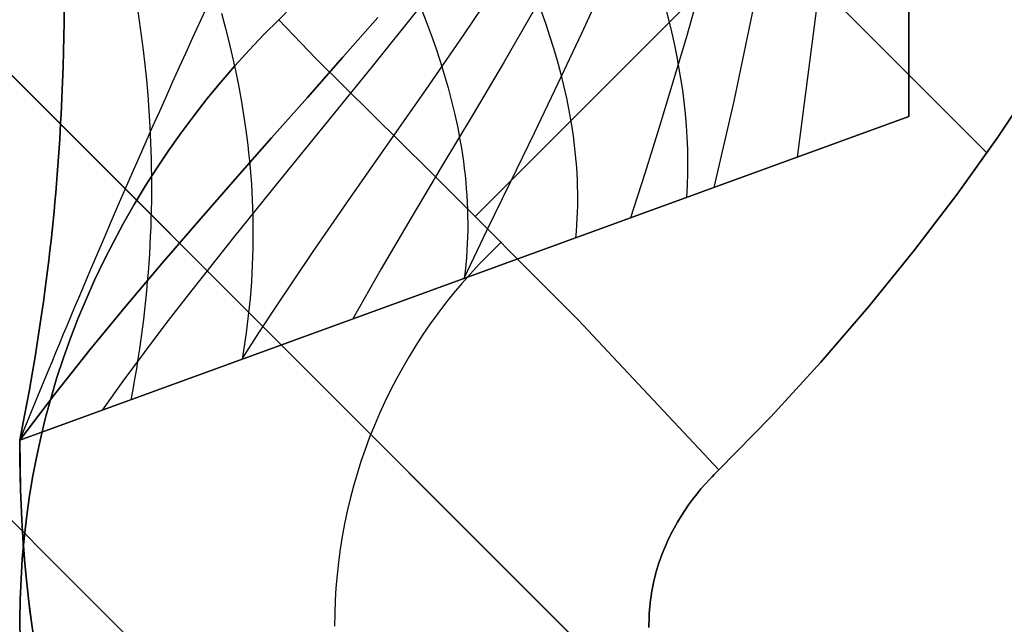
# Model space of a CAD drawing. Header units: millimetres. Extents: x -630 to 192, y -7 to 1615.
# Tile 5 of 249: x -619.11 to -616.77, y 16.38 to 17.82. Entities that reach past the tile are written whole.
import ezdxf

# ---------------------------------------------------------------- set-up
doc = ezdxf.new("R2010")
doc.units = ezdxf.units.MM
doc.header["$MEASUREMENT"] = 0
doc.layers.add('OVIDIO 160x80x72h', color=7, linetype='Continuous')

msp = doc.modelspace()

# ---------------------------------------------------------------- linework, layer by layer
at = {"layer": 'OVIDIO 160x80x72h', "extrusion": (0.8812084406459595, -0.2655070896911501, 0.3911235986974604)}
for points in [[(-115.7444025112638, 836.9467513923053), (-161.3641335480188, 896.1668691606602)], [(-161.3641335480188, 896.1668691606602), (-115.7444025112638, 836.9467513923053)]]:
    msp.add_lwpolyline(points, dxfattribs=at)
at = {"layer": 'OVIDIO 160x80x72h', "extrusion": (0.8811853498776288, -0.2655605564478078, 0.3911393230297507)}
for points in [[(-162.1254641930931, 895.6349041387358), (-115.8051837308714, 835.5166502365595)], [(-115.8051837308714, 835.5166502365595), (-162.1254641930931, 895.6349041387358)]]:
    msp.add_lwpolyline(points, dxfattribs=at)
at = {"layer": 'OVIDIO 160x80x72h', "extrusion": (-0.7039764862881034, 0.7098970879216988, 0.0215228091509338)}
msp.add_lwpolyline([(426.7216532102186, -10.110753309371), (426.7129980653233, -7.663481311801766), (426.6297835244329, 710.0797684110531)], dxfattribs=at)
at = {"layer": 'OVIDIO 160x80x72h', "extrusion": (-0.7039764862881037, 0.7098970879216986, 0.02152280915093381)}
msp.add_lwpolyline([(426.6297835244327, 710.0797684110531), (426.7129980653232, -7.663481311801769), (426.7216532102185, -10.110753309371)], dxfattribs=at)
at = {"layer": 'OVIDIO 160x80x72h', "extrusion": (0.0002316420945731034, 0.999884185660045, 0.01521714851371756)}
msp.add_lwpolyline([(619.1147395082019, 719.542825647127), (630.0775384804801, -0.5474496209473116)], dxfattribs=at)
at = {"layer": 'OVIDIO 160x80x72h', "extrusion": (0.0002316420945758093, 0.9998841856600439, 0.0152171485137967)}
msp.add_lwpolyline([(617.614795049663, 719.52581635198), (628.5776970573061, -0.5712267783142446)], dxfattribs=at)
at = {"layer": 'OVIDIO 160x80x72h', "extrusion": (0.9998841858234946, 0.0002316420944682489, -0.01521713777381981)}
for points in [[(27.12967704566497, -9.696551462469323), (16.16697537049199, 710.3868250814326)], [(16.16697537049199, 710.3868250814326), (27.12967704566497, -9.696551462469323)]]:
    msp.add_lwpolyline(points, dxfattribs=at)
at = {"layer": 'OVIDIO 160x80x72h'}
for points in [[(-595.8983301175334, -5.542165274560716), (-628.4245867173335, 26.98409132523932)], [(-628.4245867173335, 26.98409132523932), (-595.8983301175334, -5.542165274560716)], [(-596.4286602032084, -6.072495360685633), (-628.9549168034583, 26.45376123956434)], [(-601.3784076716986, -0.0620877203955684), (-622.9445091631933, 21.50401377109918)], [(-616.9930759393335, 19.09193487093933), (-616.9930759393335, 17.59193487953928)], [(-616.9930759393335, 17.59193487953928), (-616.9930759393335, 19.09193487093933)], [(-616.8069109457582, 17.50524927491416), (-617.9231220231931, 18.62146035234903)], [(-616.8927292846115, 18.48766574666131), (-618.0256384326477, 17.35475659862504)], [(-619.1114071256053, 16.82087987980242), (-616.9930759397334, 17.59193487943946)], [(-616.9930759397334, 17.59193487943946), (-619.1114071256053, 16.82087987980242)], [(-619.1114071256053, 16.82087987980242), (-619.1110592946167, 16.80936469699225)], [(-619.0773926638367, 16.34334832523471), (-619.0874029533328, 16.41545869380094), (-619.095636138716, 16.48755296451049), (-619.1021030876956, 16.55956709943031), (-619.1068176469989, 16.63143811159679), (-619.1097965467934, 16.70310423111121), (-619.1110592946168, 16.77450506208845), (-619.1110592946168, 16.80936469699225)], [(-619.1110592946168, 16.80936469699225), (-619.1110592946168, 16.77450506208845), (-619.1097965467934, 16.70310423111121), (-619.1068176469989, 16.63143811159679), (-619.1021030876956, 16.55956709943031), (-619.095636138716, 16.48755296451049), (-619.0874029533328, 16.41545869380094), (-619.0773926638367, 16.34334832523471)], [(-619.1109685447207, 16.82106013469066), (-619.1107924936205, 16.74829422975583), (-619.1088386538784, 16.6752194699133), (-619.1050849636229, 16.60189939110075), (-619.0995123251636, 16.52839908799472), (-619.0921047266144, 16.45478504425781), (-619.0828493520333, 16.3811249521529)]]:
    msp.add_lwpolyline(points, dxfattribs=at)
at = {"layer": 'OVIDIO 160x80x72h', "extrusion": (0.9998841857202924, 0.0002316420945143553, -0.01521714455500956)}
for points in [[(26.06926546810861, -9.712699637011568), (15.10656867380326, 710.3706769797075)], [(15.10656867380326, 710.3706769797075), (26.06926546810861, -9.712699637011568)]]:
    msp.add_lwpolyline(points, dxfattribs=at)
at = {"layer": 'OVIDIO 160x80x72h', "extrusion": (1, 0, 0)}
for points in [[(17.59193487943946, 719.8661611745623), (19.09193487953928, 719.8661606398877)], [(19.09193487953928, 719.8661606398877), (17.59193487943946, 719.8661611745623)]]:
    msp.add_lwpolyline(points, dxfattribs=at)
at = {"layer": 'OVIDIO 160x80x72h', "extrusion": (0.01521917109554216, -0.01521895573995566, 0.9997683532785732)}
msp.add_lwpolyline([(-629.4109571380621, 28.60116251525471), (-628.3503437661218, 27.54080983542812)], dxfattribs=at)
at = {"layer": 'OVIDIO 160x80x72h', "extrusion": (-1.59187059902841e-08, 0, 0.9999999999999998)}
for points in [[(-616.9930644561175, 17.59193487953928), (-619.1110809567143, 16.82097789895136)], [(-619.1110809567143, 16.82097789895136), (-616.9930644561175, 17.59193487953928)]]:
    msp.add_lwpolyline(points, dxfattribs=at)
at = {"layer": 'OVIDIO 160x80x72h', "extrusion": (0.01837189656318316, -0.007607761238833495, 0.9998022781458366)}
msp.add_lwpolyline([(-220.9700150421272, 592.6259199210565), (-220.9700150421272, 591.1262180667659)], dxfattribs=at)
at = {"layer": 'OVIDIO 160x80x72h', "extrusion": (0, 0.9999999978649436, -6.534609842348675e-05)}
for points in [[(619.1114071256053, 719.8672588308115), (619.1110924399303, 721.367258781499)], [(619.1110924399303, 721.367258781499), (619.1114071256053, 719.8672588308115)]]:
    msp.add_lwpolyline(points, dxfattribs=at)
at = {"layer": 'OVIDIO 160x80x72h', "extrusion": (0, 1.521589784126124e-08, 0.9999999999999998)}
for points in [[(-619.1110924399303, 16.82096692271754), (-619.1097954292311, 16.70309328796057), (-619.106815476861, 16.63142725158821), (-619.1020999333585, 16.55955636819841), (-619.0956320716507, 16.48754240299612), (-619.0873980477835, 16.41544833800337), (-619.0773869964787, 16.34333820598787), (-619.0655911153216, 16.27127691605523), (-619.0520057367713, 16.19933007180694), (-619.0366293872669, 16.12756378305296), (-619.019463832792, 16.05604447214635), (-619.0005141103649, 15.98483867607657), (-618.9797885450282, 15.91401284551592), (-618.9572987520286, 15.8436331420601), (-618.9330596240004, 15.77376523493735), (-618.9070893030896, 15.7044740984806), (-618.8794091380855, 15.63582381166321), (-618.8500436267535, 15.56787736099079), (-618.8190203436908, 15.50069644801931), (-618.7863698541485, 15.43434130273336), (-618.7521256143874, 15.36887050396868), (-618.7163238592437, 15.30434080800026), (-618.6790034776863, 15.24080698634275), (-618.6402058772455, 15.17832167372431), (-618.5999748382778, 15.11693522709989), (-618.5583563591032, 15.05669559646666), (-618.5153984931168, 14.99764820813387), (-618.4711511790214, 14.93983586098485), (-618.4256660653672, 14.88329863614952), (-618.3789963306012, 14.82807382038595), (-618.331196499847, 14.77419584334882), (-618.2823222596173, 14.72169622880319), (-618.2324302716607, 14.67060355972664)], [(-618.2324302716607, 14.67060355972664), (-618.2823222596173, 14.72169622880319), (-618.331196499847, 14.77419584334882), (-618.3789963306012, 14.82807382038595), (-618.4256660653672, 14.88329863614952), (-618.4711511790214, 14.93983586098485), (-618.5153984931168, 14.99764820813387), (-618.5583563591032, 15.05669559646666), (-618.5999748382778, 15.11693522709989), (-618.6402058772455, 15.17832167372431), (-618.6790034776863, 15.24080698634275), (-618.7163238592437, 15.30434080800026), (-618.7521256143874, 15.36887050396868), (-618.7863698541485, 15.43434130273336), (-618.8190203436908, 15.50069644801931), (-618.8500436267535, 15.56787736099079), (-618.8794091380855, 15.63582381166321), (-618.9070893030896, 15.7044740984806), (-618.9330596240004, 15.77376523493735), (-618.9572987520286, 15.8436331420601), (-618.9797885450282, 15.91401284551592), (-619.0005141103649, 15.98483867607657), (-619.019463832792, 16.05604447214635), (-619.0366293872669, 16.12756378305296), (-619.0520057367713, 16.19933007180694), (-619.0655911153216, 16.27127691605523), (-619.0773869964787, 16.34333820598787), (-619.0873980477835, 16.41544833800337), (-619.0956320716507, 16.48754240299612), (-619.1020999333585, 16.55955636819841), (-619.106815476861, 16.63142725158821), (-619.1097954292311, 16.70309328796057), (-619.1110592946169, 16.77449408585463), (-619.1110924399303, 16.82096692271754)]]:
    msp.add_lwpolyline(points, dxfattribs=at)
at = {"layer": 'OVIDIO 160x80x72h'}
for points in [[(-617.3028470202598, 19.09198003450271, 719.7594953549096), (-617.3020779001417, 19.04025603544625, 719.7608054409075), (-617.3024462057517, 18.98807141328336, 719.7625739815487), (-617.3039144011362, 18.93545484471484, 719.7647681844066), (-617.3064449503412, 18.88243500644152, 719.7673552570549), (-617.3100003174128, 18.82904057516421, 719.770302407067), (-617.3145429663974, 18.77530022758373, 719.7735768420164), (-617.3264399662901, 18.66689649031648, 719.7809763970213), (-617.3418356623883, 18.55745320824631, 719.7892915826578), (-617.360429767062, 18.44719979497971, 719.798260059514), (-617.38192199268, 18.3363656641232, 719.807619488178), (-617.4060120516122, 18.2251802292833, 719.817107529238), (-617.4323996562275, 18.11387290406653, 719.826461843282), (-617.4607845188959, 18.00267310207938, 719.8354200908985), (-617.5223448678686, 17.78151372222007, 719.8510990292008), (-617.5882907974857, 17.56353739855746, 719.86204562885), (-617.6221576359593, 17.45631641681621, 719.8650884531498), (-617.6562200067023, 17.35057943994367, 719.866161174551)], [(-617.2188211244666, 19.09196307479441, 719.8129538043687), (-617.2203315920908, 18.99171027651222, 719.8133934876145), (-617.224207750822, 18.89008515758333, 719.814965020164), (-617.230326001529, 18.78726558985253, 719.8175083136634), (-617.2385627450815, 18.68342944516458, 719.820863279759), (-617.2487943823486, 18.57875459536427, 719.8248698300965), (-617.2608973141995, 18.47341891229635, 719.8293678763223), (-617.2902226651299, 18.26147653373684, 719.8391981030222), (-617.3255500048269, 18.04902528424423, 719.8490732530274), (-617.3658905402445, 17.8374881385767, 719.8577126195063), (-617.4102554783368, 17.62828807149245, 719.8638354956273), (-617.457656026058, 17.42284805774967, 719.8661611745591)], [(-617.1257914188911, 19.09194916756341, 719.8485717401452), (-617.1301935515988, 18.8968045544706, 719.8488360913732), (-617.1385834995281, 18.69863437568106, 719.8505979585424), (-617.1663571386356, 18.29672021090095, 719.8567245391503), (-617.2071729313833, 17.89321245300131, 719.8631720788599), (-617.2590914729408, 17.49511688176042, 719.8661611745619)], [(-618.4944476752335, 17.82222020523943, 719.8802274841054), (-618.4618132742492, 17.85511597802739, 719.8797770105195), (-618.4296034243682, 17.88852431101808, 719.8785574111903), (-618.3668339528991, 17.95643183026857, 719.8746017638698), (-618.3068924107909, 18.02504910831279, 719.8699423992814), (-618.2505319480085, 18.09348249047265, 719.8661611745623), (-618.2238996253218, 18.12738616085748, 719.8650447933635), (-618.1982628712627, 18.16111998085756, 719.8644447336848), (-618.1735336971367, 18.19478348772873, 719.8642623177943), (-618.149624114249, 18.22847621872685, 719.8643988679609), (-618.1039117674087, 18.29634750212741, 719.8652341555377), (-618.0604219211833, 18.36553012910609, 719.8661611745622), (-618.0186193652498, 18.43665019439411, 719.8665654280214), (-617.9786436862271, 18.50965297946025, 719.8665321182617), (-617.9408031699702, 18.5843135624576, 719.8663213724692), (-617.9054061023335, 18.6604070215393, 719.8661933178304)], [(-617.9054061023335, 18.6604070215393, 719.8661933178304), (-617.9408031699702, 18.5843135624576, 719.8663213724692), (-617.9786436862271, 18.50965297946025, 719.8665321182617), (-618.0186193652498, 18.43665019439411, 719.8665654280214), (-618.0604219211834, 18.36553012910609, 719.8661611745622), (-618.1039117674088, 18.29634750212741, 719.8652341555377), (-618.149624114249, 18.22847621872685, 719.8643988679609), (-618.1735336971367, 18.19478348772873, 719.8642623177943), (-618.1982628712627, 18.16111998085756, 719.8644447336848), (-618.2238996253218, 18.12738616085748, 719.8650447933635), (-618.2505319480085, 18.09348249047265, 719.8661611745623), (-618.3068924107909, 18.02504910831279, 719.8699423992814), (-618.3668339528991, 17.95643183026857, 719.8746017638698), (-618.4296034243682, 17.88852431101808, 719.8785574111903), (-618.4618132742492, 17.85511597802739, 719.8797770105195), (-618.4944476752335, 17.82222020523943, 719.8802274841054)], [(-616.3049487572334, 18.38740280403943, 719.8662046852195), (-616.3720192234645, 18.24273936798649, 719.8661410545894), (-616.4440699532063, 18.09953260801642, 719.8660313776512), (-616.5210304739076, 17.95784626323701, 719.8659974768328), (-616.6028303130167, 17.81774407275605, 719.8661611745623), (-616.6894554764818, 17.67924942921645, 719.8665651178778), (-616.7811178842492, 17.54222433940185, 719.8669352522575), (-616.8780859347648, 17.40649046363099, 719.8669183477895), (-616.9806280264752, 17.27186946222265, 719.8661611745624), (-617.0889099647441, 17.13832630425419, 719.8644864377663), (-617.2026871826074, 17.00639919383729, 719.8624205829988), (-617.3216125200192, 16.87676964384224, 719.8606659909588), (-617.4453388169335, 16.75011916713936, 719.8599250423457)], [(-617.4453388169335, 16.75011916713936, 719.8599250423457), (-617.3216125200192, 16.87676964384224, 719.8606659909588), (-617.2026871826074, 17.00639919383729, 719.8624205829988), (-617.0889099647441, 17.13832630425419, 719.8644864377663), (-616.9806280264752, 17.27186946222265, 719.8661611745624), (-616.8780859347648, 17.40649046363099, 719.8669183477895), (-616.781117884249, 17.54222433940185, 719.8669352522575), (-616.6894554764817, 17.67924942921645, 719.8665651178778), (-616.6028303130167, 17.81774407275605, 719.8661611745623), (-616.5210304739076, 17.95784626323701, 719.8659974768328), (-616.4440699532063, 18.09953260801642, 719.8660313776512), (-616.3720192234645, 18.24273936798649, 719.8661410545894), (-616.3049487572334, 18.38740280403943, 719.8662046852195)], [(-617.9664504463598, 17.91675651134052, 719.7639664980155), (-618.0540227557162, 17.78604363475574, 719.7907463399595), (-618.1438995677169, 17.65569606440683, 719.8135582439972), (-618.2347949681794, 17.52582500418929, 719.8323468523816), (-618.3254230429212, 17.3965416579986, 719.8470568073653), (-618.4144978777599, 17.26795722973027, 719.857632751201), (-618.5007335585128, 17.14018292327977, 719.864019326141), (-618.5423848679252, 17.07663431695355, 719.8656243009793), (-618.5828441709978, 17.0133299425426, 719.8661611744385)], [(-617.7178145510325, 17.90918922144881, 719.80995915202), (-617.7726262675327, 17.78924191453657, 719.8257431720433), (-617.8289614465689, 17.67004585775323, 719.839404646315), (-617.8860105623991, 17.55186449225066, 719.8506103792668), (-617.9429640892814, 17.43496125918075, 719.8590271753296), (-617.999012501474, 17.31959959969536, 719.864321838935), (-618.0533462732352, 17.20604295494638, 719.8661611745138)], [(-618.669291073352, 17.84393960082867, 720.1094206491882), (-618.7002033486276, 17.77714562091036, 720.1759210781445), (-618.7157534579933, 17.7432584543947, 720.2079518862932), (-618.7313778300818, 17.70901532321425, 720.2391115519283), (-618.7470851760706, 17.67439434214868, 720.2693564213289), (-618.7628842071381, 17.63937362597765, 720.2986428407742), (-618.7787836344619, 17.60393128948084, 720.3269271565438), (-618.7947921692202, 17.56804544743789, 720.3541657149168), (-618.8109185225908, 17.53169421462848, 720.3803148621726), (-618.8271714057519, 17.49485570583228, 720.4053309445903), (-618.8435595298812, 17.45750803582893, 720.4291703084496), (-618.8600916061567, 17.41962931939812, 720.4517893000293), (-618.8767763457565, 17.3811976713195, 720.4731442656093), (-618.8936224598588, 17.34219120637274, 720.4931915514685), (-618.9106386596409, 17.30258803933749, 720.5118875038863), (-618.9278336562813, 17.26236628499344, 720.5291884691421), (-618.9452161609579, 17.22150405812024, 720.5450507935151), (-618.9627948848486, 17.17997947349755, 720.5594308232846), (-618.9716605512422, 17.15896195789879, 720.5660513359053), (-618.9805785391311, 17.13777064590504, 720.57228490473), (-618.9895499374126, 17.11640280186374, 720.5781260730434), (-618.9985758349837, 17.09485569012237, 720.5835693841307), (-619.0076573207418, 17.07312657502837, 720.5886093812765), (-619.0167954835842, 17.05121272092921, 720.5932406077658), (-619.0259914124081, 17.02911139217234, 720.5974576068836), (-619.0352461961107, 17.00681985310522, 720.6012549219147), (-619.0445609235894, 16.98433536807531, 720.604627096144), (-619.0539366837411, 16.96165520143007, 720.6075686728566), (-619.0633745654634, 16.93877661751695, 720.6100741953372), (-619.0728756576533, 16.91569688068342, 720.612138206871), (-619.0824410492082, 16.89241325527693, 720.6137552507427), (-619.0920718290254, 16.86892300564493, 720.6149198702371), (-619.1017690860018, 16.8452233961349, 720.6156266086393), (-619.1115339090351, 16.82131169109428, 720.6158700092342)], [(-619.1110924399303, 16.82097789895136, 721.366161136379), (-619.1053103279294, 16.85046518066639, 721.3657482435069), (-619.09974688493, 16.87956587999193, 721.3645166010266), (-619.0943977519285, 16.9082847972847, 721.362476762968), (-619.0892585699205, 16.93662673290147, 721.3596392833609), (-619.084324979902, 16.96459648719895, 721.3560147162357), (-619.0795926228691, 16.99219886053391, 721.3516136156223), (-619.0750571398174, 17.01943865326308, 721.3464465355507), (-619.0707141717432, 17.04632066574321, 721.3405240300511), (-619.0665593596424, 17.07284969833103, 721.3338566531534), (-619.0625883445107, 17.09903055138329, 721.3264549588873), (-619.0587967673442, 17.12486802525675, 721.3183295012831), (-619.055180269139, 17.15036692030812, 721.309490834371), (-619.0517344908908, 17.17553203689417, 721.2999495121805), (-619.0484550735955, 17.20036817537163, 721.2897160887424), (-619.0453376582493, 17.22488013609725, 721.278801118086), (-619.0423778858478, 17.24907271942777, 721.2672151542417), (-619.0395713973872, 17.27295072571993, 721.2549687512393), (-619.0369138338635, 17.29651895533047, 721.242072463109), (-619.0344008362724, 17.31978220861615, 721.2285368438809), (-619.03202804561, 17.34274528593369, 721.2143724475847), (-619.0297911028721, 17.36541298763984, 721.1995898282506), (-619.0276856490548, 17.38779011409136, 721.1841995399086), (-619.0257073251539, 17.40988146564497, 721.1682121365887), (-619.0238517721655, 17.43169184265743, 721.1516381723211), (-619.0221146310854, 17.45322604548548, 721.1344882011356), (-619.0204915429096, 17.47448887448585, 721.1167727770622), (-619.0189781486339, 17.4954851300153, 721.0985024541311), (-619.0175700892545, 17.51621961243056, 721.0796877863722), (-619.0162630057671, 17.53669712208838, 721.0603393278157), (-619.0150525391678, 17.55692245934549, 721.0404676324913), (-619.0139343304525, 17.57690042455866, 721.0200832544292), (-619.0129040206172, 17.59663581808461, 720.9991967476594), (-619.0110896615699, 17.63539809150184, 720.9559595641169), (-619.0095745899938, 17.67324768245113, 720.9108405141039), (-619.0083239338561, 17.71022299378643, 720.8639240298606), (-619.0073028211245, 17.74636242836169, 720.815294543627), (-619.0064763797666, 17.78170438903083, 720.7650364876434), (-619.0058097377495, 17.81628727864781, 720.71323429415), (-619.0052680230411, 17.85014950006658, 720.6599723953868)], [(-619.0052680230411, 17.85014950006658, 720.6599723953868), (-619.0058097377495, 17.81628727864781, 720.71323429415), (-619.0064763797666, 17.78170438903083, 720.7650364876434), (-619.0073028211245, 17.74636242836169, 720.815294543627), (-619.0083239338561, 17.71022299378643, 720.8639240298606), (-619.0095745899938, 17.67324768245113, 720.9108405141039), (-619.0110896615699, 17.63539809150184, 720.9559595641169), (-619.0129040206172, 17.59663581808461, 720.9991967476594), (-619.0139343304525, 17.57690042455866, 721.0200832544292), (-619.0150525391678, 17.55692245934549, 721.0404676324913), (-619.0162630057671, 17.53669712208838, 721.0603393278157), (-619.0175700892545, 17.51621961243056, 721.0796877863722), (-619.0189781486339, 17.4954851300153, 721.0985024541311), (-619.0204915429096, 17.47448887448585, 721.1167727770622), (-619.0221146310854, 17.45322604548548, 721.1344882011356), (-619.0238517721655, 17.43169184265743, 721.1516381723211), (-619.0257073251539, 17.40988146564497, 721.1682121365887), (-619.0276856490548, 17.38779011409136, 721.1841995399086), (-619.0297911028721, 17.36541298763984, 721.1995898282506), (-619.03202804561, 17.34274528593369, 721.2143724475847), (-619.0344008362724, 17.31978220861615, 721.2285368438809), (-619.0369138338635, 17.29651895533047, 721.242072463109), (-619.0395713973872, 17.27295072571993, 721.2549687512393), (-619.0423778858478, 17.24907271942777, 721.2672151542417), (-619.0453376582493, 17.22488013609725, 721.278801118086), (-619.0484550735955, 17.20036817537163, 721.2897160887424), (-619.0517344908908, 17.17553203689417, 721.2999495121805), (-619.055180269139, 17.15036692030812, 721.309490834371), (-619.0587967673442, 17.12486802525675, 721.3183295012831), (-619.0625883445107, 17.09903055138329, 721.3264549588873), (-619.0665593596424, 17.07284969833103, 721.3338566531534), (-619.0707141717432, 17.04632066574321, 721.3405240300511), (-619.0750571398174, 17.01943865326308, 721.3464465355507), (-619.0795926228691, 16.99219886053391, 721.3516136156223), (-619.084324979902, 16.96459648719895, 721.3560147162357), (-619.0892585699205, 16.93662673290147, 721.3596392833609), (-619.0943977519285, 16.9082847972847, 721.362476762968), (-619.09974688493, 16.87956587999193, 721.3645166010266), (-619.1053103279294, 16.85046518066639, 721.3657482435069), (-619.1110924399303, 16.82097789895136, 721.366161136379)], [(-618.1632346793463, 17.84651451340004, 719.7363243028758), (-618.271724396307, 17.71094200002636, 719.7706986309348), (-618.3818953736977, 17.57534513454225, 719.7998172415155), (-618.4925312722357, 17.43958967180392, 719.823668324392), (-618.6024157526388, 17.30354136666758, 719.8422400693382), (-618.7103324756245, 17.16706597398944, 719.8555206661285), (-618.7631728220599, 17.09862616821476, 719.8601730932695), (-618.8150651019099, 17.0300292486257, 719.8634983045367), (-618.8658572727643, 16.9612584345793, 719.865494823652), (-618.9153972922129, 16.89229694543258, 719.866161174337)], [(-618.8315563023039, 17.85308815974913, 720.7730435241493), (-618.8265347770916, 17.81919018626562, 720.8178158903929), (-618.8218046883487, 17.78482029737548, 720.8613554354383), (-618.8173979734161, 17.74995780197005, 720.9035917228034), (-618.8133465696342, 17.71458200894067, 720.9444543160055), (-618.8096824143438, 17.67867222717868, 720.9838727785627), (-618.8064374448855, 17.64220776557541, 721.0217766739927), (-618.8036435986, 17.60516793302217, 721.0580955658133), (-618.8013328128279, 17.56753203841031, 721.0927590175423), (-618.8003685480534, 17.54848410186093, 721.1094479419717), (-618.79953702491, 17.52927939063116, 721.1256965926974), (-618.7988422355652, 17.50991531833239, 721.141496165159), (-618.7982881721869, 17.49038929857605, 721.1568378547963), (-618.7978788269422, 17.47069874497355, 721.1717128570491), (-618.7976181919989, 17.45084107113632, 721.186112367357), (-618.7975102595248, 17.43081369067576, 721.2000275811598), (-618.7975590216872, 17.41061401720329, 721.2134496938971), (-618.797768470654, 17.39023946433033, 721.2263699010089), (-618.7981425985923, 17.3696874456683, 721.2387793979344), (-618.79868539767, 17.34895537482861, 721.2506693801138), (-618.7994008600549, 17.32804066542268, 721.2620310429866), (-618.8002929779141, 17.30694073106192, 721.2728555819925), (-618.8013657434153, 17.28565298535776, 721.2831341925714), (-618.8026231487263, 17.2641748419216, 721.292858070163), (-618.8040691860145, 17.24250371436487, 721.302018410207), (-618.8057078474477, 17.22063701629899, 721.3106064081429), (-618.8075431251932, 17.19857216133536, 721.3186132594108), (-618.8095790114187, 17.1763065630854, 721.32603015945), (-618.8118194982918, 17.15383763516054, 721.3328483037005), (-618.8142685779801, 17.13116279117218, 721.3390588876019), (-618.8169302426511, 17.10827944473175, 721.344653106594), (-618.8198084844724, 17.08518500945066, 721.3496221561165), (-618.8229072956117, 17.06187689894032, 721.3539572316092), (-618.8262306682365, 17.03835252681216, 721.3576495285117), (-618.8297825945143, 17.01460930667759, 721.3606902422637), (-618.8335670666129, 16.99064465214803, 721.363070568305), (-618.8375880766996, 16.96645597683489, 721.3647817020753), (-618.8418496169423, 16.94204069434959, 721.3658148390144), (-618.8463556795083, 16.91739621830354, 721.3661611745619)], [(-618.6305368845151, 17.83780550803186, 720.916687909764), (-618.6215598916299, 17.80414260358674, 720.9522332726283), (-618.6130192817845, 17.77017602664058, 720.9867370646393), (-618.6049460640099, 17.7358971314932, 721.0201395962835), (-618.5973712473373, 17.70129727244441, 721.0523811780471), (-618.5903258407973, 17.66636780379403, 721.0834021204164), (-618.583840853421, 17.63110007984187, 721.1131427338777), (-618.5779472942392, 17.59548545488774, 721.1415433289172), (-618.572676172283, 17.55951528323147, 721.1685442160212), (-618.5680584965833, 17.52318091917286, 721.1940857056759), (-618.5660043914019, 17.50487446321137, 721.2062905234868), (-618.5641252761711, 17.48647371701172, 721.2181081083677), (-618.56242502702, 17.46797759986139, 721.2295309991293), (-618.5609075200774, 17.44938503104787, 721.2405517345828), (-618.559576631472, 17.43069492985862, 721.2511628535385), (-618.558436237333, 17.41190621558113, 721.2613568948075), (-618.557490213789, 17.39301780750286, 721.2711263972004), (-618.556742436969, 17.3740286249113, 721.2804638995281), (-618.5561967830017, 17.35493758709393, 721.2893619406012), (-618.555857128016, 17.33574361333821, 721.2978130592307), (-618.5557273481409, 17.31644562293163, 721.3058097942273), (-618.5558113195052, 17.29704253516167, 721.3133446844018), (-618.5561129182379, 17.2775332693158, 721.320410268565), (-618.5566360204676, 17.25791674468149, 721.3269990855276), (-618.5573845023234, 17.23819188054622, 721.3331036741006), (-618.5583622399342, 17.21835759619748, 721.3387165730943), (-618.5595731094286, 17.19841281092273, 721.34383032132), (-618.5610209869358, 17.17835644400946, 721.3484374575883), (-618.5627097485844, 17.15818741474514, 721.3525305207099), (-618.5646432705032, 17.13790464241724, 721.3561020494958), (-618.5668254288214, 17.11750704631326, 721.3591445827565), (-618.5692600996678, 17.09699354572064, 721.361650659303), (-618.571951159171, 17.07636305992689, 721.363612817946), (-618.57490248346, 17.05561450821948, 721.3650235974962), (-618.5781179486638, 17.03474680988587, 721.3658755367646), (-618.5816014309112, 17.01375888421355, 721.3661611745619)], [(-617.8845830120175, 17.84722799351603, 719.7993430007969), (-617.9572239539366, 17.72179880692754, 719.8188403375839), (-618.0312110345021, 17.59707828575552, 719.8352872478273), (-618.1054180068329, 17.47328658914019, 719.8484632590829), (-618.1787186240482, 17.3506438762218, 719.8581478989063), (-618.2499866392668, 17.22937030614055, 719.8641206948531), (-618.3180958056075, 17.10968603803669, 719.8661611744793)], [(-618.1548779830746, 17.84893087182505, 721.1592321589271), (-618.1427203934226, 17.81777293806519, 721.1772742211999), (-618.1311123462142, 17.78650569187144, 721.1947189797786), (-618.1200853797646, 17.75513043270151, 721.211530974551), (-618.1096710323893, 17.72364846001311, 721.227674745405), (-618.0999008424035, 17.69206107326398, 721.2431148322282), (-618.0908063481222, 17.66036957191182, 721.2578157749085), (-618.0824190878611, 17.62857525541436, 721.2717421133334), (-618.0747705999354, 17.59667942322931, 721.284858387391), (-618.0678924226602, 17.5646833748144, 721.2971291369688), (-618.0618160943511, 17.53258840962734, 721.3085189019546), (-618.0590884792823, 17.51650423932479, 721.3138723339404), (-618.0565731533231, 17.50039582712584, 721.3189922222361), (-618.0542740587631, 17.48426333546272, 721.3238741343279), (-618.0521951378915, 17.46810692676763, 721.3285136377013), (-618.0503403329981, 17.4519267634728, 721.3329062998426), (-618.0487135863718, 17.43572300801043, 721.3370476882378), (-618.0473188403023, 17.41949582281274, 721.3409333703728), (-618.0461600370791, 17.40324537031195, 721.3445589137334), (-618.0452411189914, 17.38697181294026, 721.3479198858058), (-618.0445660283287, 17.37067531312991, 721.3510118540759), (-618.0441387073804, 17.35435603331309, 721.3538303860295), (-618.043963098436, 17.33801413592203, 721.3563710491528), (-618.0440431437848, 17.32164978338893, 721.3586294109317), (-618.0443827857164, 17.30526313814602, 721.3606010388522), (-618.0449859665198, 17.28885436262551, 721.3622815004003), (-618.0458566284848, 17.27242361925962, 721.3636663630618), (-618.0469987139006, 17.25597107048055, 721.3647511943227), (-618.0484161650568, 17.23949687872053, 721.3655315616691), (-618.0501129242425, 17.22300120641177, 721.3660030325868), (-618.0520929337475, 17.20648421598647, 721.3661611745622)], [(-617.8691908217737, 17.84294908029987, 721.2630399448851), (-617.8588140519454, 17.81358834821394, 721.273129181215), (-617.8489731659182, 17.784147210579, 721.2828217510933), (-617.8396962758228, 17.75462651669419, 721.2920958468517), (-617.8310114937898, 17.72502711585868, 721.3009296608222), (-617.8229469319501, 17.69534985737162, 721.309301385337), (-617.8155307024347, 17.66559559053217, 721.3171892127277), (-617.8087909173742, 17.63576516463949, 721.3245713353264), (-617.8027556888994, 17.60585942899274, 721.3314259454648), (-617.7974531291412, 17.57587923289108, 721.3377312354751), (-617.7929113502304, 17.54582542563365, 721.343465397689), (-617.7891584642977, 17.51569885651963, 721.3486066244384), (-617.786222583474, 17.48550037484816, 721.3531331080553), (-617.7850698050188, 17.47037443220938, 721.3551590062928), (-617.78413181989, 17.45523082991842, 721.3570230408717), (-617.7834121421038, 17.44006967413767, 721.3587224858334), (-617.7829142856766, 17.42489107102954, 721.3602546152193), (-617.7826417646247, 17.40969512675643, 721.3616167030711), (-617.7825980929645, 17.39448194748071, 721.3628060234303), (-617.7827867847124, 17.37925163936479, 721.3638198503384), (-617.7832113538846, 17.36400430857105, 721.3646554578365), (-617.7838753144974, 17.34874006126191, 721.3653101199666), (-617.7847821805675, 17.33345900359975, 721.3657811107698), (-617.7859354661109, 17.31816124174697, 721.3660657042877), (-617.7873386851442, 17.30284688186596, 721.366161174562)], [(-617.5722943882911, 17.84828649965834, 721.3278850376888), (-617.5585233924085, 17.79332203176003, 721.3362003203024), (-617.5523127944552, 17.76572072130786, 721.3400448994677), (-617.546579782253, 17.73803873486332, 721.343667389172), (-617.541345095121, 17.71027510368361, 721.3470577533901), (-617.5366294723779, 17.68242885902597, 721.3502059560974), (-617.532453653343, 17.65449903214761, 721.3531019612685), (-617.5288383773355, 17.62648465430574, 721.3557357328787), (-617.5258043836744, 17.59838475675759, 721.3580972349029), (-617.5233724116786, 17.57019837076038, 721.3601764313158), (-617.5215632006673, 17.54192452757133, 721.3619632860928), (-617.5203974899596, 17.51356225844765, 721.3634477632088), (-617.5198960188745, 17.48511059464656, 721.3646198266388), (-617.5200795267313, 17.45656856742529, 721.3654694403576), (-617.5209687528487, 17.42793520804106, 721.3659865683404), (-617.5225844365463, 17.39920954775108, 721.3661611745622)], [(-618.2584361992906, 17.82719159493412, 719.6999803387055), (-618.3411826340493, 17.73267474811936, 719.7294083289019), (-618.4255393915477, 17.63715622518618, 719.7563954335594), (-618.511192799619, 17.54053684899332, 719.780806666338), (-618.5977341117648, 17.44267492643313, 719.8024860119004), (-618.6847308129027, 17.34341813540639, 719.8212721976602), (-618.7717503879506, 17.24261415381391, 719.837003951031), (-618.8583603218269, 17.14011065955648, 719.8495199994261), (-618.9441280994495, 17.03575533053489, 719.8586590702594), (-619.0286212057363, 16.92939584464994, 719.8642598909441), (-619.1114071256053, 16.82087987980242, 719.8661611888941)], [(-619.1114071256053, 16.82087987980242, 719.8661611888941), (-619.0286212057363, 16.92939584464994, 719.8642598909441), (-618.9441280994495, 17.03575533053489, 719.8586590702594), (-618.8583603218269, 17.14011065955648, 719.8495199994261), (-618.7717503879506, 17.24261415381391, 719.837003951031), (-618.6847308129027, 17.34341813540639, 719.8212721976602), (-618.5977341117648, 17.44267492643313, 719.8024860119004), (-618.511192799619, 17.54053684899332, 719.780806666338), (-618.4255393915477, 17.63715622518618, 719.7563954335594), (-618.3411826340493, 17.73267474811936, 719.7294083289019), (-618.2584361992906, 17.82719159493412, 719.6999803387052)], [(-618.4944476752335, 17.82222020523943, 719.8802274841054), (-618.5300543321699, 17.7866330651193, 719.8800946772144), (-618.5649066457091, 17.7500047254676, 719.8797414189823), (-618.598968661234, 17.71238573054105, 719.8791930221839), (-618.6322044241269, 17.67382662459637, 719.8784747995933), (-618.6645779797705, 17.63437795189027, 719.8776120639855), (-618.6960533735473, 17.59409025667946, 719.8766301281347), (-618.7265946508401, 17.55301408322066, 719.8755543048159), (-618.7561658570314, 17.51119997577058, 719.8744099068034), (-618.7847310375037, 17.46869847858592, 719.8732222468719), (-618.8122542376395, 17.42556013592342, 719.872016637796), (-618.8386995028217, 17.38183549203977, 719.8708183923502), (-618.8640308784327, 17.3375750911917, 719.8696528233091), (-618.888212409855, 17.29282947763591, 719.8685452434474), (-618.9112081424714, 17.24764919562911, 719.8675209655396), (-618.9329821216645, 17.20208478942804, 719.8666053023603), (-618.9534983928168, 17.15618680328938, 719.8658235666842), (-618.9727282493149, 17.10999954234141, 719.8651947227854), (-618.9906719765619, 17.0635423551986, 719.8647123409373), (-619.0073371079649, 17.01682835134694, 719.8643636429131), (-619.0227311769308, 16.96987064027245, 719.8641358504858), (-619.036861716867, 16.92268233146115, 719.8640161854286), (-619.0497362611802, 16.87527653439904, 719.8639918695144), (-619.0613623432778, 16.82766635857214, 719.8640501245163), (-619.0717474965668, 16.77986491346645, 719.8641781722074), (-619.0808992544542, 16.73188530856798, 719.8643632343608), (-619.088825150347, 16.68374065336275, 719.8645925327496), (-619.0955327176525, 16.63544405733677, 719.8648532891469), (-619.1010294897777, 16.58700862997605, 719.8651327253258), (-619.1053230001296, 16.5384474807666, 719.8654180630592), (-619.1084207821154, 16.48977371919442, 719.8656965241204), (-619.110330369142, 16.44100045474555, 719.8659553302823), (-619.1110592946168, 16.39214079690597, 719.866181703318), (-619.1106138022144, 16.34321109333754, 719.8663656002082)], [(-619.1106138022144, 16.34321109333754, 719.8663656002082), (-619.1110592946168, 16.39214079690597, 719.866181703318), (-619.110330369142, 16.44100045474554, 719.8659553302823), (-619.1084207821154, 16.48977371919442, 719.8656965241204), (-619.1053230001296, 16.5384474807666, 719.8654180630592), (-619.1010294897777, 16.58700862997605, 719.8651327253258), (-619.0955327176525, 16.63544405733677, 719.8648532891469), (-619.088825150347, 16.68374065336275, 719.8645925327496), (-619.0808992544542, 16.73188530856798, 719.8643632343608), (-619.0717474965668, 16.77986491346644, 719.8641781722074), (-619.0613623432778, 16.82766635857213, 719.8640501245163), (-619.0497362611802, 16.87527653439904, 719.8639918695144), (-619.036861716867, 16.92268233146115, 719.8640161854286), (-619.0227311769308, 16.96987064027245, 719.8641358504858), (-619.0073371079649, 17.01682835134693, 719.8643636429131), (-618.9906719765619, 17.06354235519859, 719.8647123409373), (-618.9727282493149, 17.10999954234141, 719.8651947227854), (-618.9534983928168, 17.15618680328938, 719.8658235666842), (-618.9329821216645, 17.20208478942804, 719.8666053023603), (-618.9112081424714, 17.24764919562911, 719.8675209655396), (-618.888212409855, 17.29282947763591, 719.8685452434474), (-618.8640308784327, 17.3375750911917, 719.8696528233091), (-618.8386995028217, 17.38183549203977, 719.8708183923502), (-618.8122542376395, 17.42556013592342, 719.872016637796), (-618.7847310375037, 17.46869847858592, 719.8732222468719), (-618.7561658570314, 17.51119997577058, 719.8744099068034), (-618.7265946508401, 17.55301408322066, 719.8755543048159), (-618.6960533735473, 17.59409025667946, 719.8766301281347), (-618.6645779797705, 17.63437795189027, 719.8776120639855), (-618.6322044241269, 17.67382662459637, 719.8784747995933), (-618.598968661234, 17.71238573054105, 719.8791930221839), (-618.5649066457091, 17.7500047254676, 719.8797414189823), (-618.5300543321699, 17.7866330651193, 719.8800946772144), (-618.4944476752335, 17.82222020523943, 719.8802274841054)], [(-617.4453388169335, 16.75011916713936, 719.8599250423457), (-617.7813794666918, 17.10846076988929, 719.8661611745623), (-618.1349111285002, 17.46199243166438, 719.8661611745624), (-618.4055063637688, 17.73008044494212, 719.8784986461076), (-618.4944476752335, 17.82222020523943, 719.8802274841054)], [(-618.4944476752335, 17.82222020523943, 719.8802274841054), (-618.4055063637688, 17.73008044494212, 719.8784986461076), (-618.1349111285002, 17.46199243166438, 719.8661611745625), (-617.7813794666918, 17.10846076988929, 719.8661611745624), (-617.4453388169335, 16.75011916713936, 719.8599250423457)], [(-617.963143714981, 17.29291939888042, 719.8500322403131), (-617.9793570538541, 17.27754647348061, 719.8500242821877), (-617.995290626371, 17.26188352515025, 719.8500215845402), (-618.0167080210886, 17.23990961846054, 719.8500264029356), (-618.0375766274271, 17.21741410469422, 719.8500410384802), (-618.0578860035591, 17.19441223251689, 719.8500654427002), (-618.0776257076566, 17.17091925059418, 719.8500995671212), (-618.0967852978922, 17.14695040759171, 719.8501433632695), (-618.1153543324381, 17.1225209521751, 719.8501967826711), (-618.1333223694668, 17.09764613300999, 719.8502597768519), (-618.1506789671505, 17.07234119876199, 719.8503322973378), (-618.1674136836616, 17.04662139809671, 719.8504142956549), (-618.1835160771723, 17.0205019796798, 719.850505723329), (-618.1989757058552, 16.99399819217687, 719.8506065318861), (-618.2137821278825, 16.96712528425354, 719.8507166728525), (-618.2279249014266, 16.93989850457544, 719.8508360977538), (-618.2413935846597, 16.91233310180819, 719.8509647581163), (-618.2541777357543, 16.88444432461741, 719.8511026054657), (-618.2662669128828, 16.85624742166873, 719.8512495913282), (-618.2776518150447, 16.82775815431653, 719.8514056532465), (-618.2883277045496, 16.7989943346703, 719.8515706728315), (-618.2982909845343, 16.76997428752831, 719.8517445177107), (-618.3075380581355, 16.74071633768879, 719.8519270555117), (-618.3160653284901, 16.71123880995, 719.8521181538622), (-618.3238691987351, 16.68156002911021, 719.8523176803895), (-618.3309460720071, 16.65169831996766, 719.8525255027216), (-618.337292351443, 16.62167200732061, 719.852741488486), (-618.3429044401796, 16.59149941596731, 719.8529655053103), (-618.3477787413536, 16.56119887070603, 719.8531974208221), (-618.3519116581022, 16.530788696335, 719.8534371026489), (-618.3552995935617, 16.50028721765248, 719.8536844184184), (-618.3579389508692, 16.46971275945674, 719.8539392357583), (-618.3598261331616, 16.43908364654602, 719.8542014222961), (-618.3609575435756, 16.40841820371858, 719.8544708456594), (-618.3613295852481, 16.37773475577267, 719.854747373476)], [(-617.6120370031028, 16.37500167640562, 719.8409052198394), (-617.6120599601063, 16.38330921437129, 719.8403253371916), (-617.611939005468, 16.39159974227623, 719.8397692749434), (-617.6116745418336, 16.39987200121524, 719.8392399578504), (-617.6112669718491, 16.40812473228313, 719.8387403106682), (-617.6107166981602, 16.41635667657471, 719.8382732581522), (-617.6100241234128, 16.42456657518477, 719.8378417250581), (-617.6091896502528, 16.43275316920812, 719.8374486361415), (-617.6082136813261, 16.44091519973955, 719.8370969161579), (-617.6070966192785, 16.44905140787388, 719.8367894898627), (-617.6058388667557, 16.45716053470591, 719.8365292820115), (-617.6044408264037, 16.46524132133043, 719.8363192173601), (-617.6029029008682, 16.47329250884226, 719.836162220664), (-617.6012254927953, 16.48131283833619, 719.8360612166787), (-617.5994090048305, 16.48930105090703, 719.8360191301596), (-617.59745383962, 16.49725588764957, 719.8360388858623), (-617.5953603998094, 16.50517608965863, 719.8361234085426), (-617.5931290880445, 16.51306039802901, 719.8362756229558), (-617.5907603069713, 16.5209075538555, 719.8364984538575), (-617.5882544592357, 16.52871629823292, 719.8367948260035), (-617.5856119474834, 16.53648537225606, 719.837167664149), (-617.5828336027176, 16.5442133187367, 719.8376184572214), (-617.5799219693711, 16.55189788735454, 719.8381429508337), (-617.5768800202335, 16.55953662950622, 719.8387354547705), (-617.573710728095, 16.56712709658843, 719.8393902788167), (-617.5670020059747, 16.58215341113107, 719.8408641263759), (-617.5598195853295, 16.59695724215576, 719.8425189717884), (-617.552187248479, 16.61151900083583, 719.8443092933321), (-617.5441287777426, 16.62581909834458, 719.8461895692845), (-617.5356679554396, 16.63983794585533, 719.8481142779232), (-617.5268285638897, 16.65355595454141, 719.8500378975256), (-617.5176343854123, 16.66695353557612, 719.8519149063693), (-617.5081092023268, 16.68001110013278, 719.8536997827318), (-617.4982767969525, 16.6927090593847, 719.8553470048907), (-617.4881609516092, 16.7050278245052, 719.8568110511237), (-617.4777854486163, 16.71694780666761, 719.8580463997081), (-617.4671740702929, 16.72844941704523, 719.8590075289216), (-617.4617873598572, 16.7340372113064, 719.8593710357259), (-617.4563505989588, 16.73951306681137, 719.8596489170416), (-617.4508667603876, 16.7448745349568, 719.8598354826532), (-617.4453388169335, 16.75011916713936, 719.8599250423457)], [(-617.4453388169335, 16.75011916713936, 719.8599250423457), (-617.4508667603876, 16.7448745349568, 719.8598354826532), (-617.4563505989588, 16.73951306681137, 719.8596489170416), (-617.4617873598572, 16.7340372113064, 719.8593710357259), (-617.4671740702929, 16.72844941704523, 719.8590075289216), (-617.4777854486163, 16.71694780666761, 719.8580463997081), (-617.4881609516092, 16.7050278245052, 719.8568110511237), (-617.4982767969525, 16.6927090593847, 719.8553470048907), (-617.5081092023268, 16.68001110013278, 719.8536997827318), (-617.5176343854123, 16.66695353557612, 719.8519149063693), (-617.5268285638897, 16.65355595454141, 719.8500378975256), (-617.5356679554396, 16.63983794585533, 719.8481142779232), (-617.5441287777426, 16.62581909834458, 719.8461895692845), (-617.552187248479, 16.61151900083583, 719.8443092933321), (-617.5598195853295, 16.59695724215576, 719.8425189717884), (-617.5670020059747, 16.58215341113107, 719.8408641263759), (-617.573710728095, 16.56712709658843, 719.8393902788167), (-617.5768800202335, 16.55953662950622, 719.8387354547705), (-617.5799219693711, 16.55189788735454, 719.8381429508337), (-617.5828336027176, 16.5442133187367, 719.8376184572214), (-617.5856119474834, 16.53648537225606, 719.8371676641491), (-617.5882544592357, 16.52871629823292, 719.8367948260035), (-617.5907603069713, 16.5209075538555, 719.8364984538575), (-617.5931290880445, 16.51306039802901, 719.8362756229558), (-617.5953603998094, 16.50517608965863, 719.8361234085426), (-617.59745383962, 16.49725588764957, 719.8360388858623), (-617.5994090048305, 16.48930105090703, 719.8360191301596), (-617.6012254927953, 16.48131283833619, 719.8360612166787), (-617.6029029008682, 16.47329250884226, 719.836162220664), (-617.6044408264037, 16.46524132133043, 719.8363192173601), (-617.6058388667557, 16.45716053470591, 719.8365292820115), (-617.6070966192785, 16.44905140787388, 719.8367894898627), (-617.6082136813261, 16.44091519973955, 719.8370969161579), (-617.6091896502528, 16.43275316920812, 719.8374486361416), (-617.6100241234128, 16.42456657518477, 719.8378417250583), (-617.6107166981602, 16.41635667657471, 719.8382732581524), (-617.6112669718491, 16.40812473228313, 719.8387403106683), (-617.6116745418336, 16.39987200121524, 719.8392399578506), (-617.611939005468, 16.39159974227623, 719.8397692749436), (-617.6120599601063, 16.38330921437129, 719.8403253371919), (-617.6120370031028, 16.37500167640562, 719.8409052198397)]]:
    msp.add_polyline3d(points, dxfattribs=at)

doc.saveas('drawing.dxf')
